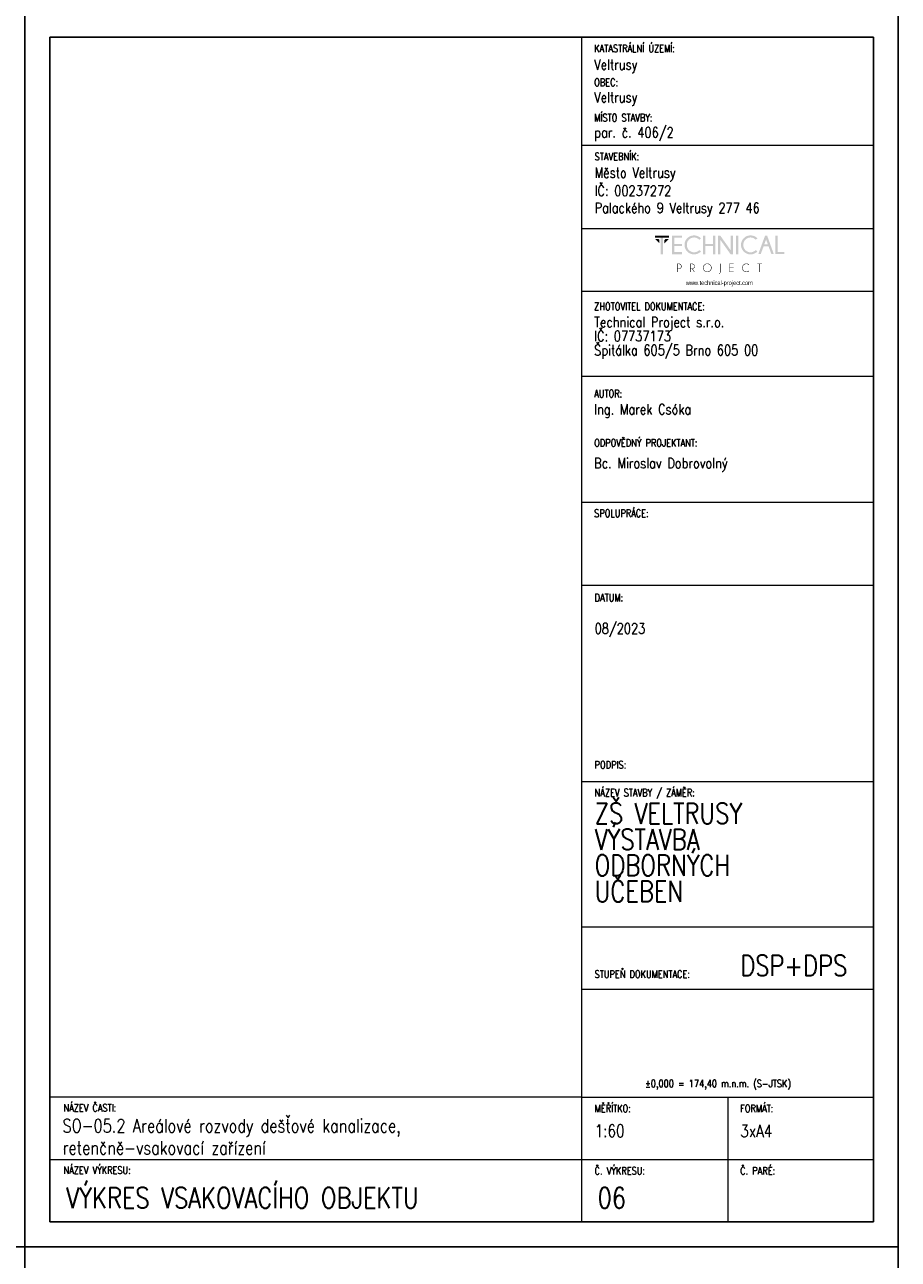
# Model space of a CAD drawing. Header units: millimetres. Extents: x -744 to 2301, y 2052 to 2943.
# Tile 18 of 31: x 1251 to 1461, y 2346 to 2643. Entities that reach past the tile are written whole.
import ezdxf

# ---------------------------------------------------------------- set-up
doc = ezdxf.new("R2010")
doc.units = ezdxf.units.MM
doc.header["$MEASUREMENT"] = 0
doc.layers.add('NETISK', color=7, linetype='Continuous', plot=False)
doc.layers.add('TP_01_Rozpiska', color=7, linetype='Continuous', lineweight=5)
doc.layers.add('Znojmoprojekt - Popisy.Znojmoprojekt', color=7, linetype='Continuous')
doc.styles.add('GENERATED_STYLE_4', font='arial.ttf')
doc.styles.add('ROMANS', font='romans.shx', dxfattribs={"width": 0.8})

# ---------------------------------------------------------------- blocks, each defined once
blk = doc.blocks.new('*U24')
for p, q in [((-210, 291), (-210, 297)), ((-204, 297), (-210, 297)), ((0, 297), (-210, 297)), ((-210, 297), (-210, 0)), ((0, 0), (0, 297)), ((-6, 297), (0, 297)), ((-6, 291), (-204, 291)), ((-204, 291), (-204, 6)), ((-6, 6), (-6, 291)), ((-210, 6), (-210, 0)), ((-204, 6), (-6, 6)), ((-210, 0), (0, 0))]:
    blk.add_line(p, q)
blk = doc.blocks.new('A$C01D51CA2')
at = {"layer": 'TP_01_Rozpiska'}
for points in [[(-45.09, 17.59), (-45.09, 16.91), (-40.45, 16.91), (-40.45, 17.59)], [(-45.09, 16.5), (-43.58, 14.97), (-43.58, 16.09), (-43.97, 16.5)], [(-43.15, 17.03), (-43.15, 11.39), (-42.38, 11.39), (-42.38, 17.03)], [(-40.45, 16.5), (-41.97, 14.97), (-41.97, 16.09), (-41.57, 16.5)], [(-36.03, 17.59), (-36.03, 16.91), (-38.63, 16.91), (-38.63, 14.83), (-36.03, 14.83), (-36.03, 14.15), (-38.63, 14.15), (-38.63, 12.08), (-36.03, 12.08), (-36.03, 11.39), (-39.4, 11.39), (-39.4, 17.59)], [(-28.26, 14.15), (-28.26, 11.39), (-29.05, 11.39), (-29.05, 17.59), (-28.26, 17.59), (-28.26, 14.83), (-25.73, 14.83), (-25.73, 17.59), (-24.94, 17.59), (-24.94, 11.39), (-25.73, 11.39), (-25.73, 14.15)], [(-23.29, 17.59), (-19.78, 12.64), (-19.78, 17.59), (-19, 17.59), (-19, 11.39), (-19.86, 11.39), (-23.29, 16.22), (-23.29, 11.39), (-24.07, 11.39), (-24.07, 17.59)], [(-18, 17.59), (-18, 11.39), (-17.23, 11.39), (-17.23, 17.59)], [(-4.92, 11.41), (-4.92, 17.59), (-4.14, 17.59), (-4.14, 12.08), (-1.91, 12.08), (-1.91, 11.41)], [(-18.85, 8.23), (-18.85, 8.07), (-20.1, 8.07), (-20.1, 6.92), (-18.85, 6.92), (-18.85, 6.76), (-20.1, 6.76), (-20.1, 5.6), (-18.85, 5.6), (-18.85, 5.44), (-20.25, 5.44), (-20.25, 8.23)], [(-10.06, 8.07), (-10.06, 5.44), (-10.22, 5.44), (-10.22, 8.07), (-10.93, 8.07), (-10.93, 8.23), (-9.35, 8.23), (-9.35, 8.07)]]:
    blk.add_hatch(color=256, dxfattribs=at).paths.add_polyline_path(points)
h = blk.add_hatch(color=256, dxfattribs=at)
edge = h.paths.add_edge_path()
edge.add_line((-30.26, 12.76), (-29.72, 12.28))
edge.add_spline(control_points=[(-29.72, 12.28), (-30.41, 11.65), (-31.18, 11.32), (-32.02, 11.32), (-32.02, 11.32), (-32.93, 11.32), (-33.68, 11.64), (-34.31, 12.26), (-34.31, 12.26), (-34.93, 12.89), (-35.23, 13.63), (-35.23, 14.5), (-35.23, 14.5), (-35.23, 15.35), (-34.93, 16.09), (-34.31, 16.72), (-34.31, 16.72), (-33.68, 17.36), (-32.93, 17.67), (-32.02, 17.67), (-32.02, 17.67), (-31.18, 17.67), (-30.41, 17.34), (-29.72, 16.7)], knot_values=[0, 0, 0, 0, 0.041667, 0.041667, 0.041667, 0.041767, 0.083333, 0.083333, 0.083333, 0.083433, 0.125, 0.125, 0.125, 0.1251, 0.166667, 0.166667, 0.166667, 0.166767, 0.208333, 0.208333, 0.208333, 0.208433, 1, 1, 1, 1], degree=3, periodic=0)
edge.add_line((-29.72, 16.7), (-30.26, 16.22))
edge.add_spline(control_points=[(-30.26, 16.22), (-30.82, 16.73), (-31.41, 16.98), (-32.02, 16.98), (-32.02, 16.98), (-32.68, 16.98), (-33.25, 16.73), (-33.73, 16.26), (-33.73, 16.26), (-34.21, 15.78), (-34.45, 15.19), (-34.45, 14.5), (-34.45, 14.5), (-34.45, 13.79), (-34.21, 13.22), (-33.73, 12.72), (-33.73, 12.72), (-33.25, 12.25), (-32.68, 12.02), (-32.02, 12.02), (-32.02, 12.02), (-31.41, 12.02), (-30.82, 12.26), (-30.26, 12.76)], knot_values=[0, 0, 0, 0, 0.041667, 0.041667, 0.041667, 0.041767, 0.083333, 0.083333, 0.083333, 0.083433, 0.125, 0.125, 0.125, 0.1251, 0.166667, 0.166667, 0.166667, 0.166767, 0.208333, 0.208333, 0.208333, 0.208433, 1, 1, 1, 1], degree=3, periodic=0)
h = blk.add_hatch(color=256, dxfattribs=at)
edge = h.paths.add_edge_path()
edge.add_line((-11.41, 12.76), (-10.87, 12.28))
edge.add_spline(control_points=[(-10.87, 12.28), (-11.56, 11.65), (-12.33, 11.32), (-13.17, 11.32), (-13.17, 11.32), (-14.07, 11.32), (-14.83, 11.64), (-15.45, 12.26), (-15.45, 12.26), (-16.08, 12.89), (-16.37, 13.63), (-16.37, 14.5), (-16.37, 14.5), (-16.37, 15.35), (-16.08, 16.09), (-15.45, 16.72), (-15.45, 16.72), (-14.83, 17.36), (-14.07, 17.67), (-13.17, 17.67), (-13.17, 17.67), (-12.33, 17.67), (-11.56, 17.34), (-10.87, 16.7)], knot_values=[0, 0, 0, 0, 0.041667, 0.041667, 0.041667, 0.041767, 0.083333, 0.083333, 0.083333, 0.083433, 0.125, 0.125, 0.125, 0.1251, 0.166667, 0.166667, 0.166667, 0.166767, 0.208333, 0.208333, 0.208333, 0.208433, 1, 1, 1, 1], degree=3, periodic=0)
edge.add_line((-10.87, 16.7), (-11.41, 16.22))
edge.add_spline(control_points=[(-11.41, 16.22), (-11.97, 16.73), (-12.56, 16.98), (-13.17, 16.98), (-13.17, 16.98), (-13.82, 16.98), (-14.4, 16.73), (-14.88, 16.26), (-14.88, 16.26), (-15.35, 15.78), (-15.6, 15.19), (-15.6, 14.5), (-15.6, 14.5), (-15.6, 13.79), (-15.35, 13.22), (-14.88, 12.72), (-14.88, 12.72), (-14.4, 12.25), (-13.82, 12.02), (-13.17, 12.02), (-13.17, 12.02), (-12.56, 12.02), (-11.97, 12.26), (-11.41, 12.76)], knot_values=[0, 0, 0, 0, 0.041667, 0.041667, 0.041667, 0.041767, 0.083333, 0.083333, 0.083333, 0.083433, 0.125, 0.125, 0.125, 0.1251, 0.166667, 0.166667, 0.166667, 0.166767, 0.208333, 0.208333, 0.208333, 0.208433, 1, 1, 1, 1], degree=3, periodic=0)
h = blk.add_hatch(color=256, dxfattribs=at)
h.paths.add_polyline_path([(-7.4, 14.65), (-7.99, 16.29), (-8.6, 14.65)])
h.paths.add_polyline_path([(-7.64, 17.59), (-5.41, 11.41), (-6.21, 11.41), (-7.15, 13.97), (-8.83, 13.97), (-9.78, 11.41), (-10.6, 11.41), (-8.33, 17.59)])
h = blk.add_hatch(color=256, dxfattribs=at)
edge = h.paths.add_edge_path()
edge.add_spline(control_points=[(-27.62, 8.12), (-27.98, 8.12), (-28.27, 7.99), (-28.52, 7.74), (-28.52, 7.74), (-28.77, 7.49), (-28.9, 7.2), (-28.9, 6.84), (-28.9, 6.84), (-28.9, 6.49), (-28.77, 6.2), (-28.52, 5.95), (-28.52, 5.95), (-28.27, 5.7), (-27.98, 5.57), (-27.62, 5.57), (-27.62, 5.57), (-27.27, 5.57), (-26.98, 5.7), (-26.73, 5.95), (-26.73, 5.95), (-26.47, 6.2), (-26.35, 6.49), (-26.35, 6.84), (-26.35, 6.84), (-26.35, 7.2), (-26.47, 7.49), (-26.73, 7.74), (-26.73, 7.74), (-26.98, 7.99), (-27.27, 8.12), (-27.62, 8.12)], knot_values=[0, 0, 0, 0, 0.03125, 0.03125, 0.03125, 0.03135, 0.0625, 0.0625, 0.0625, 0.0626, 0.09375, 0.09375, 0.09375, 0.09385, 0.125, 0.125, 0.125, 0.1251, 0.15625, 0.15625, 0.15625, 0.15635, 0.1875, 0.1875, 0.1875, 0.1876, 0.21875, 0.21875, 0.21875, 0.21885, 1, 1, 1, 1], degree=3, periodic=0)
edge = h.paths.add_edge_path()
edge.add_spline(control_points=[(-26.61, 7.86), (-26.33, 7.58), (-26.19, 7.23), (-26.19, 6.84), (-26.19, 6.84), (-26.19, 6.44), (-26.33, 6.11), (-26.61, 5.83), (-26.61, 5.83), (-26.89, 5.56), (-27.22, 5.41), (-27.62, 5.41), (-27.62, 5.41), (-28.01, 5.41), (-28.36, 5.56), (-28.64, 5.83), (-28.64, 5.83), (-28.91, 6.11), (-29.05, 6.44), (-29.05, 6.84), (-29.05, 6.84), (-29.05, 7.23), (-28.91, 7.58), (-28.64, 7.86), (-28.64, 7.86), (-28.36, 8.14), (-28.01, 8.28), (-27.62, 8.28), (-27.62, 8.28), (-27.22, 8.28), (-26.89, 8.14), (-26.61, 7.86)], knot_values=[0, 0, 0, 0, 0.03125, 0.03125, 0.03125, 0.03135, 0.0625, 0.0625, 0.0625, 0.0626, 0.09375, 0.09375, 0.09375, 0.09385, 0.125, 0.125, 0.125, 0.1251, 0.15625, 0.15625, 0.15625, 0.15635, 0.1875, 0.1875, 0.1875, 0.1876, 0.21875, 0.21875, 0.21875, 0.21885, 1, 1, 1, 1], degree=3, periodic=0)
h = blk.add_hatch(color=256, dxfattribs=at)
edge = h.paths.add_edge_path()
edge.add_line((-13.73, 5.88), (-13.61, 5.79))
edge.add_spline(control_points=[(-13.61, 5.79), (-13.87, 5.54), (-14.2, 5.41), (-14.56, 5.41), (-14.56, 5.41), (-14.96, 5.41), (-15.3, 5.56), (-15.58, 5.83), (-15.58, 5.83), (-15.86, 6.11), (-15.99, 6.44), (-15.99, 6.84), (-15.99, 6.84), (-15.99, 7.23), (-15.86, 7.58), (-15.58, 7.86), (-15.58, 7.86), (-15.3, 8.14), (-14.96, 8.27), (-14.56, 8.27), (-14.56, 8.27), (-14.2, 8.27), (-13.87, 8.15), (-13.61, 7.89)], knot_values=[0, 0, 0, 0, 0.041667, 0.041667, 0.041667, 0.041767, 0.083333, 0.083333, 0.083333, 0.083433, 0.125, 0.125, 0.125, 0.1251, 0.166667, 0.166667, 0.166667, 0.166767, 0.208333, 0.208333, 0.208333, 0.208433, 1, 1, 1, 1], degree=3, periodic=0)
edge.add_line((-13.61, 7.89), (-13.73, 7.79))
edge.add_spline(control_points=[(-13.73, 7.79), (-13.97, 8), (-14.25, 8.1), (-14.56, 8.1), (-14.56, 8.1), (-14.93, 8.1), (-15.22, 7.99), (-15.47, 7.74), (-15.47, 7.74), (-15.72, 7.49), (-15.85, 7.2), (-15.85, 6.84), (-15.85, 6.84), (-15.85, 6.49), (-15.72, 6.2), (-15.47, 5.95), (-15.47, 5.95), (-15.22, 5.7), (-14.93, 5.57), (-14.56, 5.57), (-14.56, 5.57), (-14.25, 5.57), (-13.97, 5.67), (-13.73, 5.88)], knot_values=[0, 0, 0, 0, 0.041667, 0.041667, 0.041667, 0.041767, 0.083333, 0.083333, 0.083333, 0.083433, 0.125, 0.125, 0.125, 0.1251, 0.166667, 0.166667, 0.166667, 0.166767, 0.208333, 0.208333, 0.208333, 0.208433, 1, 1, 1, 1], degree=3, periodic=0)
h = blk.add_hatch(color=256, dxfattribs=at)
edge = h.paths.add_edge_path()
edge.add_line((-37.56, 8.07), (-37.56, 6.57))
edge.add_line((-37.56, 6.57), (-37.08, 6.57))
edge.add_spline(control_points=[(-37.08, 6.57), (-36.89, 6.57), (-36.71, 6.64), (-36.56, 6.79), (-36.56, 6.79), (-36.41, 6.94), (-36.34, 7.12), (-36.34, 7.33), (-36.34, 7.33), (-36.34, 7.53), (-36.41, 7.71), (-36.56, 7.86), (-36.56, 7.86), (-36.71, 8), (-36.89, 8.07), (-37.08, 8.07)], knot_values=[0, 0, 0, 0, 0.0625, 0.0625, 0.0625, 0.0626, 0.125, 0.125, 0.125, 0.1251, 0.1875, 0.1875, 0.1875, 0.1876, 1, 1, 1, 1], degree=3, periodic=0)
edge.add_line((-37.08, 8.07), (-37.56, 8.07))
edge = h.paths.add_edge_path()
edge.add_line((-37.56, 6.41), (-37.56, 5.44))
edge.add_line((-37.56, 5.44), (-37.73, 5.44))
edge.add_line((-37.73, 5.44), (-37.73, 8.23))
edge.add_line((-37.73, 8.23), (-36.99, 8.23))
edge.add_spline(control_points=[(-36.99, 8.23), (-36.77, 8.2), (-36.59, 8.12), (-36.44, 7.97), (-36.44, 7.97), (-36.28, 7.79), (-36.18, 7.58), (-36.18, 7.33), (-36.18, 7.33), (-36.18, 7.07), (-36.28, 6.85), (-36.44, 6.67), (-36.44, 6.67), (-36.62, 6.51), (-36.84, 6.41), (-37.08, 6.41)], knot_values=[0, 0, 0, 0, 0.0625, 0.0625, 0.0625, 0.0626, 0.125, 0.125, 0.125, 0.1251, 0.1875, 0.1875, 0.1875, 0.1876, 1, 1, 1, 1], degree=3, periodic=0)
edge.add_line((-37.08, 6.41), (-37.56, 6.41))
h = blk.add_hatch(color=256, dxfattribs=at)
edge = h.paths.add_edge_path()
edge.add_line((-33.17, 8.07), (-33.17, 6.57))
edge.add_line((-33.17, 6.57), (-32.71, 6.57))
edge.add_spline(control_points=[(-32.71, 6.57), (-32.5, 6.57), (-32.32, 6.64), (-32.17, 6.79), (-32.17, 6.79), (-32.02, 6.94), (-31.96, 7.12), (-31.96, 7.33), (-31.96, 7.33), (-31.96, 7.53), (-32.02, 7.71), (-32.17, 7.86), (-32.17, 7.86), (-32.32, 8), (-32.5, 8.07), (-32.71, 8.07)], knot_values=[0, 0, 0, 0, 0.0625, 0.0625, 0.0625, 0.0626, 0.125, 0.125, 0.125, 0.1251, 0.1875, 0.1875, 0.1875, 0.1876, 1, 1, 1, 1], degree=3, periodic=0)
edge.add_line((-32.71, 8.07), (-33.17, 8.07))
edge = h.paths.add_edge_path()
edge.add_line((-32.66, 6.41), (-33.17, 6.41))
edge.add_line((-33.17, 6.41), (-33.17, 5.44))
edge.add_line((-33.17, 5.44), (-33.34, 5.44))
edge.add_line((-33.34, 5.44), (-33.34, 8.23))
edge.add_line((-33.34, 8.23), (-32.61, 8.23))
edge.add_spline(control_points=[(-32.61, 8.23), (-32.4, 8.2), (-32.22, 8.12), (-32.07, 7.97), (-32.07, 7.97), (-31.89, 7.79), (-31.79, 7.58), (-31.79, 7.33), (-31.79, 7.33), (-31.79, 7.07), (-31.89, 6.85), (-32.07, 6.69), (-32.07, 6.69), (-32.19, 6.56), (-32.33, 6.48), (-32.48, 6.44)], knot_values=[0, 0, 0, 0, 0.0625, 0.0625, 0.0625, 0.0626, 0.125, 0.125, 0.125, 0.1251, 0.1875, 0.1875, 0.1875, 0.1876, 1, 1, 1, 1], degree=3, periodic=0)
edge.add_line((-32.48, 6.44), (-31.84, 5.44))
edge.add_line((-31.84, 5.44), (-32.04, 5.44))
edge.add_line((-32.04, 5.44), (-32.66, 6.41))
h = blk.add_hatch(color=256, dxfattribs=at)
edge = h.paths.add_edge_path()
edge.add_spline(control_points=[(-23.19, 5.39), (-23.19, 5.24), (-23.24, 5.13), (-23.34, 5.05), (-23.34, 5.05), (-23.44, 4.95), (-23.56, 4.9), (-23.69, 4.9)], knot_values=[0, 0, 0, 0, 0.125, 0.125, 0.125, 0.1251, 1, 1, 1, 1], degree=3, periodic=0)
edge.add_line((-23.69, 4.9), (-23.69, 5.05))
edge.add_spline(control_points=[(-23.69, 5.05), (-23.59, 5.05), (-23.52, 5.08), (-23.44, 5.14), (-23.44, 5.14), (-23.39, 5.21), (-23.36, 5.29), (-23.36, 5.41)], knot_values=[0, 0, 0, 0, 0.125, 0.125, 0.125, 0.1251, 1, 1, 1, 1], degree=3, periodic=0)
edge.add_line((-23.36, 5.41), (-23.36, 8.23))
edge.add_line((-23.36, 8.23), (-23.19, 8.23))
edge.add_line((-23.19, 8.23), (-23.19, 5.39))
at = {"layer": 'Znojmoprojekt - Popisy.Znojmoprojekt', "color": 7, "linetype": 'Continuous', "lineweight": 13, "insert": (-23.61, 1.59), "char_height": 1.5, "width": 19.5072, "attachment_point": 5, "style": 'GENERATED_STYLE_4'}
blk.add_mtext('\\A1;{\\fBahnschrift Light|b0|i0|c238|p34;\\W0.75;www.technical-project.com}', dxfattribs=at)

msp = doc.modelspace()

# ---------------------------------------------------------------- linework, layer by layer
at = {"layer": 'TP_01_Rozpiska'}
for p, q in [((1384.88, 2354.81), (1384.88, 2639.81)), ((1384.88, 2613.81), (1454.98, 2613.81)), ((1384.88, 2593.81), (1454.88, 2593.81)), ((1384.88, 2578.74), (1454.88, 2578.74)), ((1384.88, 2558.29), (1454.88, 2558.29)), ((1384.88, 2527.98), (1454.88, 2527.98)), ((1384.88, 2507.98), (1454.88, 2507.98)), ((1384.88, 2460.78), (1454.98, 2460.78)), ((1384.88, 2425.78), (1454.98, 2425.78)), ((1384.88, 2384.81), (1256.98, 2384.81)), ((1256.98, 2354.81), (1256.98, 2384.81)), ((1384.88, 2384.81), (1454.98, 2384.81)), ((1419.98, 2384.81), (1419.98, 2354.81)), ((1256.98, 2369.81), (1454.98, 2369.81))]:
    msp.add_line(p, q, dxfattribs=at)
at = {"layer": 'TP_01_Rozpiska', "color": 7, "linetype": 'Continuous', "lineweight": 13}
msp.add_line((1384.88, 2410.78), (1454.98, 2410.78), dxfattribs=at)

# ---------------------------------------------------------------- block references
at = {"xscale": 0.7200000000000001, "yscale": 0.7200000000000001, "zscale": 0.7200000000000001}
msp.add_blockref('A$C01D51CA2', (1434.95, 2579.4), dxfattribs=at)
at = {"layer": 'NETISK'}
for p in [(1250.98, 2348.81), (1460.98, 2348.81), (1460.98, 2051.81)]:
    msp.add_blockref('*U24', p, dxfattribs=at)

# ---------------------------------------------------------------- texts
at = {"color": 7, "linetype": 'Continuous', "lineweight": 0, "char_height": 1.8, "attachment_point": 1, "style": 'ROMANS'}
for s, insert in [('\\A1;KATASTRÁLNÍ ÚZEMÍ:', (1387.88, 2638)), ('\\A1;OBEC:', (1387.88, 2629.84)), ('\\A1;MÍSTO STAVBY:', (1387.88, 2621.33)), ('\\A1;STAVEBNÍK:', (1387.98, 2612)), ('\\A1;ZHOTOVITEL DOKUMENTACE:', (1387.88, 2575.94)), ('\\A1;AUTOR:', (1387.88, 2554.96)), ('\\A1;ODPOVĚDNÝ PROJEKTANT:', (1387.88, 2543.1)), ('\\A1;SPOLUPRÁCE:', (1387.88, 2526.17)), ('\\A1;DATUM:', (1387.98, 2505.88)), ('\\A1;PODPIS:', (1387.98, 2465.66)), ('\\A1;NÁZEV STAVBY / ZÁMĚR:', (1387.98, 2458.97)), ('\\A1;STUPEŇ DOKUMENTACE:', (1387.98, 2415.3)), ('\\A1;±0,000 = 174,40 m.n.m. (S-JTSK)', (1400.12, 2388.98)), ('\\A1;NÁZEV ČASTI:', (1260.29, 2383.14)), ('\\A1;{\\Fromand|c238;MĚŘÍTKO:}', (1387.98, 2383)), ('\\A1;FORMÁT:', (1422.98, 2383)), ('\\A1;NÁZEV VÝKRESU:', (1260.29, 2368.14)), ('\\A1;{\\Fromand|c238;Č. VÝKRESU:}', (1387.98, 2368)), ('\\A1;{\\Fromand|c238;Č. PARÉ:}', (1422.98, 2368))]:
    msp.add_mtext(s, dxfattribs=dict(at, insert=insert))
at = {"color": 7, "linetype": 'Continuous', "lineweight": 25, "style": 'ROMANS'}
for s, insert, char_height, attachment_point in [('\\A1;Veltrusy', (1387.88, 2631.12), 2.5, 7), ('\\A1;Veltrusy', (1387.88, 2623.26), 2.5, 7), ('\\A1;par. č. 406/2', (1387.88, 2614.81), 2.5, 7), ('\\A1;Město Veltrusy', (1387.98, 2605.12), 2.5, 7), ('\\A1;IČ: 00237272', (1387.98, 2601.6), 2.5, 7), ('\\A1;Palackého 9 Veltrusy 277 46', (1387.98, 2596.65), 2.5, 7), ('\\A1;Ing. Marek Csóka', (1387.88, 2551.54), 2.5, 1), ('\\A1;08/2023', (1387.98, 2498.8), 2.5, 1), ('\\A1;DSP+DPS', (1422.98, 2418.96), 5, 1), ('\\A1;SO-05.2 Areálové rozvody dešťové kanalizace,\\Pretenčně-vsakovací zařízení', (1260.07, 2379.55), 3.2, 1), ('\\A1;1:60', (1387.98, 2378.21), 3, 1), ('\\A1;3xA4', (1422.98, 2378.19), 3, 1), ('\\A1;VÝKRES VSAKOVACÍHO OBJEKTU', (1260.96, 2363.08), 5, 1), ('\\A1;06', (1388.68, 2363.08), 5, 1)]:
    msp.add_mtext(s, dxfattribs=dict(at, insert=insert, char_height=char_height, attachment_point=attachment_point))
at = {"color": 7, "linetype": 'Continuous', "lineweight": 25, "char_height": 2.5, "attachment_point": 1, "style": 'ROMANS'}
for s, insert, line_spacing_factor in [('\\A1;Technical Project s.r.o.\\PIČ: 07737173\\PŠpitálka 605/5 Brno 605 00', (1387.88, 2572.52), 0.811616), ('\\A1;Bc. Miroslav Dobrovolný', (1387.88, 2538.59), 0.783211)]:
    msp.add_mtext(s, dxfattribs=dict(at, insert=insert, line_spacing_factor=line_spacing_factor))
at = {"color": 7, "linetype": 'Continuous', "lineweight": 25, "insert": (1387.98, 2455.57), "char_height": 5, "width": 48.0061, "attachment_point": 1, "line_spacing_factor": 0.75, "style": 'ROMANS'}
msp.add_mtext('\\A1;ZŠ VELTRUSY  VÝSTAVBA \\PODBORNÝCH \\PUČEBEN', dxfattribs=at)

doc.saveas('drawing.dxf')
